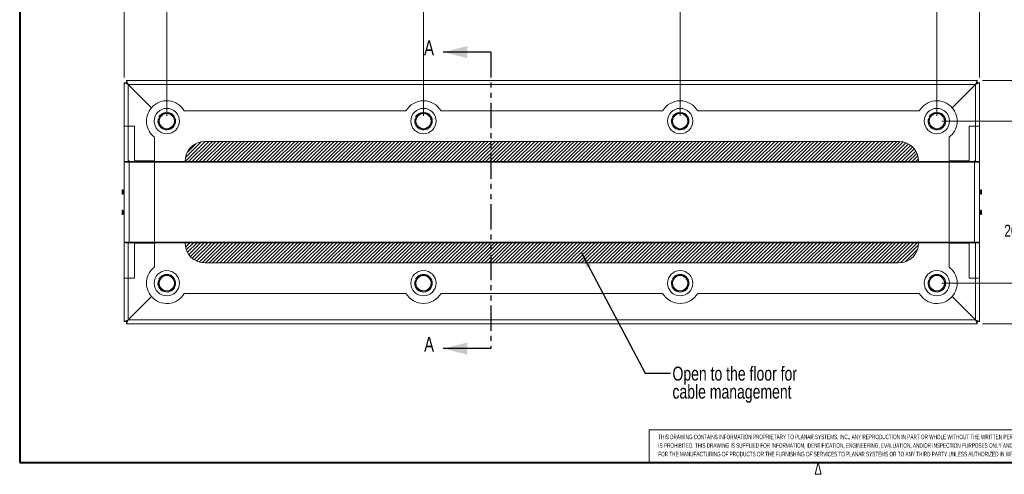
# Model space of a CAD drawing. Header units: millimetres. Extents: x 13 to 419, y 7 to 273.
# Tile 1 of 3: x 16 to 263, y 7 to 121. Entities that reach past the tile are written whole.
import ezdxf

# ---------------------------------------------------------------- set-up
doc = ezdxf.new("R2010")
doc.units = ezdxf.units.MM
doc.linetypes.add('PHANTOM', pattern=[12.7, 6.35, -1.27, 1.27, -1.27, 1.27, -1.27])
doc.styles.add('SLDTEXTSTYLE0', font='TXT', dxfattribs={"width": 0.605})
doc.styles.add('SLDTEXTSTYLE1', font='TXT', dxfattribs={"width": 0.75})
doc.dimstyles.new('SLDDIMSTYLE0', dxfattribs={"dimtxt": 3, "dimasz": 3.9624, "dimexe": 0, "dimexo": 0.0625, "dimgap": 0.75, "dimtad": 0, "dimtih": 1, "dimtoh": 1, "dimdec": 1, "dimlfac": 5, "dimrnd": 1e-09, "dimzin": 12, "dimdsep": 46, "dimtxsty": 'SLDTEXTSTYLE1', "dimsah": 1, "dimcen": 0.09, "dimadec": 0, "dimazin": 3, "dimtfac": 1, "dimtdec": 1, "dimtofl": 0, "dimtmove": 0, "dimatfit": 3, "dimfxl": 1, "dimfrac": 2, "dimtolj": 1, "dimtzin": 12, "dimarcsym": 0})
doc.dimstyles.new('SLDDIMSTYLE1', dxfattribs={"dimtxt": 0, "dimasz": 3.9624, "dimexe": 0, "dimexo": 0.0625, "dimgap": 0, "dimtad": 0, "dimtih": 1, "dimtoh": 1, "dimdec": 0, "dimrnd": 1e-09, "dimzin": 0, "dimdsep": 46, "dimtxsty": 'Standard', "dimsah": 1, "dimcen": 0.09, "dimadec": 0, "dimazin": 0, "dimtfac": 3.9624, "dimtdec": 0, "dimtofl": 0, "dimtmove": 0, "dimatfit": 3, "dimfxl": 1, "dimfrac": 2, "dimtolj": 1, "dimtzin": 0, "dimarcsym": 0})

# ---------------------------------------------------------------- blocks, each defined once
blk = doc.blocks.new('SW_NOTE_0')
at = {"color": 0, "linetype": 'Continuous', "lineweight": 0, "char_height": 2, "attachment_point": 1, "style": 'SLDTEXTSTYLE0'}
for s, insert in [('PLANAR SYSTEMS, INC.', (0, 2.58)), ('1195 NW COMPTON DRIVE', (0, -0.42)), ('BEAVERTON, OR 97006 USA', (0, -3.42))]:
    blk.add_mtext(s, dxfattribs=dict(at, insert=insert))
blk = doc.blocks.new('SW_NOTE_1')
at = {"color": 0, "linetype": 'Continuous', "lineweight": 0, "char_height": 1.15, "attachment_point": 1, "style": 'SLDTEXTSTYLE0'}
for s, insert in [('THIS DRAWING CONTAINS INFORMATION PROPRIETARY TO PLANAR SYSTEMS, INC., ANY REPRODUCTION IN PART OR WHOLE WITHOUT THE WRITTEN PERMISSION OF PLANAR SYSTEMS', (0, 1.48)), ('IS PROHIBITED. THIS DRAWING IS SUPPLIED FOR INFORMATION, IDENTIFICATION, ENGINEERING, EVALUATION, AND/OR INSPECTION PURPOSES ONLY AND MAY NOT BE USED AS BASIS', (0, -0.67)), ('FOR THE MANUFACTURING OF PRODUCTS OR THE FURNISHING OF SERVICES TO PLANAR SYSTEMS OR TO ANY THIRD PARTY UNLESS AUTHORIZED IN WRITING BY PLANAR SYSTEMS.', (0, -2.82))]:
    blk.add_mtext(s, dxfattribs=dict(at, insert=insert))
blk = doc.blocks.new('Block1')
at = {"color": 7, "linetype": 'Continuous', "lineweight": 40}
for p, q in [((139.38, 178.08), (139.38, 209.83)), ((139.38, 209.83), (234.63, 209.83))]:
    blk.add_line(p, q, dxfattribs=at)
at = {"color": 7, "linetype": 'Continuous', "lineweight": 0}
for p, q in [((139.38, 209.83), (139.38, 178.08)), ((139.38, 209.83), (234.63, 209.83)), ((139.38, 197), (234.63, 197))]:
    blk.add_line(p, q, dxfattribs=at)
at = {"color": 7, "linetype": 'Continuous', "lineweight": 15}
for p, q in [((139.38, 186.2), (-8.21, 186.2)), ((-8.21, 186.2), (-8.21, 178.03))]:
    blk.add_line(p, q, dxfattribs=at)
at = {"color": 7, "linetype": 'Continuous', "lineweight": 0}
for name, p in [('SW_NOTE_0', (193.5, 205.36)), ('SW_NOTE_1', (-5.89, 183.49))]:
    blk.add_blockref(name, p, dxfattribs=at)
at = {"color": 7, "linetype": 'Continuous', "lineweight": 0, "insert": (142.4, 193.55), "char_height": 1.25, "attachment_point": 1, "style": 'SLDTEXTSTYLE0'}
blk.add_mtext('TITLE', dxfattribs=at)
blk = doc.blocks.new('_D')
at = {"color": 7, "linetype": 'Continuous', "lineweight": 0}
for p, q in [((52.62, 96.45), (52.62, 131.03)), ((78.52, 132.17), (77.92, 132.17)), ((77.92, 132.17), (77.92, 127.41)), ((93.26, 132.17), (93.87, 132.17)), ((93.87, 132.17), (93.87, 127.41)), ((116.96, 96.45), (116.96, 131.03)), ((52.62, 127.85), (74.22, 127.85)), ((77.92, 127.41), (78.52, 127.41)), ((93.87, 127.41), (93.26, 127.41)), ((116.96, 127.85), (97.57, 127.85))]:
    blk.add_line(p, q, dxfattribs=at)
for points in [[(52.62, 127.85), (56.58, 127.19), (56.58, 128.51)], [(116.96, 127.85), (113, 128.51), (113, 127.19)]]:
    blk.add_solid(points, dxfattribs=at)
at = {"color": 7, "linetype": 'Continuous', "lineweight": 0, "char_height": 3, "attachment_point": 1, "style": 'SLDTEXTSTYLE1'}
for s, insert in [('12.67in', (79.29, 131.28, -109.75)), ('321.7mm', (75.94, 126.79, -109.75))]:
    blk.add_mtext(s, dxfattribs=dict(at, insert=insert))
blk = doc.blocks.new('_D_1')
at = {"color": 7, "linetype": 'Continuous', "lineweight": 0}
for p, q in [((116.96, 96.45), (116.96, 131.03)), ((140.85, 132.17), (140.24, 132.17)), ((140.24, 132.17), (140.24, 127.41)), ((155.58, 132.17), (156.19, 132.17)), ((156.19, 132.17), (156.19, 127.41)), ((181.31, 96.45), (181.31, 131.03)), ((116.96, 127.85), (136.54, 127.85)), ((140.24, 127.41), (140.85, 127.41)), ((156.19, 127.41), (155.58, 127.41)), ((181.31, 127.85), (159.89, 127.85))]:
    blk.add_line(p, q, dxfattribs=at)
for points in [[(116.96, 127.85), (120.93, 127.19), (120.93, 128.51)], [(181.31, 127.85), (177.35, 128.51), (177.35, 127.19)]]:
    blk.add_solid(points, dxfattribs=at)
at = {"color": 7, "linetype": 'Continuous', "lineweight": 0, "char_height": 3, "attachment_point": 1, "style": 'SLDTEXTSTYLE1'}
for s, insert in [('12.67in', (141.61, 131.28, -109.75)), ('321.7mm', (138.26, 126.79, -109.75))]:
    blk.add_mtext(s, dxfattribs=dict(at, insert=insert))
blk = doc.blocks.new('_D_2')
at = {"color": 7, "linetype": 'Continuous', "lineweight": 0}
for p, q in [((181.31, 96.45), (181.31, 131.03)), ((206.46, 132.17), (205.85, 132.17)), ((205.85, 132.17), (205.85, 127.41)), ((221.2, 132.17), (221.81, 132.17)), ((221.81, 132.17), (221.81, 127.41)), ((245.66, 96.45), (245.66, 131.03)), ((181.31, 127.85), (202.16, 127.85)), ((205.85, 127.41), (206.46, 127.41)), ((221.81, 127.41), (221.2, 127.41)), ((245.66, 127.85), (225.5, 127.85))]:
    blk.add_line(p, q, dxfattribs=at)
for points in [[(181.31, 127.85), (185.27, 127.19), (185.27, 128.51)], [(245.66, 127.85), (241.69, 128.51), (241.69, 127.19)]]:
    blk.add_solid(points, dxfattribs=at)
at = {"color": 7, "linetype": 'Continuous', "lineweight": 0, "char_height": 3, "attachment_point": 1, "style": 'SLDTEXTSTYLE1'}
for s, insert in [('12.67in', (207.22, 131.28, -109.75)), ('321.7mm', (203.87, 126.79, -109.75))]:
    blk.add_mtext(s, dxfattribs=dict(at, insert=insert))
blk = doc.blocks.new('_D_3')
at = {"color": 7, "linetype": 'Continuous', "lineweight": 0}
for p, q in [((109.05, 144.17), (108.44, 144.17)), ((108.44, 144.17), (108.44, 139.41)), ((123.79, 144.17), (124.4, 144.17)), ((124.4, 144.17), (124.4, 139.41)), ((52.62, 96.45), (52.62, 143.03)), ((245.66, 96.45), (245.66, 143.03)), ((52.62, 139.85), (104.75, 139.85)), ((108.44, 139.41), (109.05, 139.41)), ((124.4, 139.41), (123.79, 139.41)), ((245.66, 139.85), (128.1, 139.85))]:
    blk.add_line(p, q, dxfattribs=at)
for points in [[(52.62, 139.85), (56.58, 139.19), (56.58, 140.51)], [(245.66, 139.85), (241.69, 140.51), (241.69, 139.19)]]:
    blk.add_solid(points, dxfattribs=at)
at = {"color": 7, "linetype": 'Continuous', "lineweight": 0, "char_height": 3, "attachment_point": 1, "style": 'SLDTEXTSTYLE1'}
for s, insert in [('38.00in', (109.82, 143.28, -109.75)), ('965.2mm', (106.47, 138.79, -109.75))]:
    blk.add_mtext(s, dxfattribs=dict(at, insert=insert))
blk = doc.blocks.new('_D_4')
at = {"color": 7, "linetype": 'Continuous', "lineweight": 0}
for p, q in [((178.36, 156.17), (177.75, 156.17)), ((177.75, 156.17), (177.75, 151.41)), ((193.1, 156.17), (193.71, 156.17)), ((193.71, 156.17), (193.71, 151.41)), ((41.95, 106.06), (41.95, 155.03)), ((256.33, 106.06), (256.33, 155.03)), ((41.95, 151.85), (172.95, 151.85)), ((177.75, 151.41), (178.36, 151.41)), ((193.71, 151.41), (193.1, 151.41)), ((256.33, 151.85), (198.51, 151.85))]:
    blk.add_line(p, q, dxfattribs=at)
for points in [[(41.95, 151.85), (45.91, 151.19), (45.91, 152.51)], [(256.33, 151.85), (252.37, 152.51), (252.37, 151.19)]]:
    blk.add_solid(points, dxfattribs=at)
at = {"color": 7, "linetype": 'Continuous', "lineweight": 0, "char_height": 3, "attachment_point": 1, "style": 'SLDTEXTSTYLE1'}
for s, insert in [('42.20in', (179.13, 155.28, -109.75)), ('1071.9mm', (174.67, 150.79, -109.75))]:
    blk.add_mtext(s, dxfattribs=dict(at, insert=insert))
blk = doc.blocks.new('_D_5')
at = {"color": 7, "linetype": 'Continuous', "lineweight": 0}
for p, q in [((246.93, 95.18), (275.68, 95.18)), ((272.51, 95.18), (272.51, 75.18)), ((266.25, 74.57), (265.64, 74.57)), ((265.64, 74.57), (265.64, 69.81)), ((278.77, 74.57), (279.38, 74.57)), ((279.38, 74.57), (279.38, 69.81)), ((265.64, 69.81), (266.25, 69.81)), ((279.38, 69.81), (278.77, 69.81)), ((272.51, 54.54), (272.51, 65.32)), ((246.93, 54.54), (275.68, 54.54))]:
    blk.add_line(p, q, dxfattribs=at)
for points in [[(272.51, 95.18), (271.85, 91.22), (273.17, 91.22)], [(272.51, 54.54), (273.17, 58.5), (271.85, 58.5)]]:
    blk.add_solid(points, dxfattribs=at)
at = {"color": 7, "linetype": 'Continuous', "lineweight": 0, "char_height": 3, "attachment_point": 1, "style": 'SLDTEXTSTYLE1'}
for s, insert in [('8.00in', (267.01, 73.68, -109.75)), ('203.2mm', (262.55, 69.19, -109.75))]:
    blk.add_mtext(s, dxfattribs=dict(at, insert=insert))
blk = doc.blocks.new('_D_6')
at = {"color": 7, "linetype": 'Continuous', "lineweight": 0}
for p, q in [((257.05, 105.34), (295.74, 105.34)), ((292.56, 105.34), (292.56, 90.9)), ((285.19, 90.29), (284.58, 90.29)), ((284.58, 90.29), (284.58, 85.53)), ((299.93, 90.29), (300.54, 90.29)), ((300.54, 90.29), (300.54, 85.53)), ((284.58, 85.53), (285.19, 85.53)), ((300.54, 85.53), (299.93, 85.53)), ((292.56, 44.38), (292.56, 81.04)), ((257.05, 44.38), (295.74, 44.38))]:
    blk.add_line(p, q, dxfattribs=at)
for points in [[(292.56, 105.34), (291.9, 101.38), (293.22, 101.38)], [(292.56, 44.38), (293.22, 48.34), (291.9, 48.34)]]:
    blk.add_solid(points, dxfattribs=at)
at = {"color": 7, "linetype": 'Continuous', "lineweight": 0, "char_height": 3, "attachment_point": 1, "style": 'SLDTEXTSTYLE1'}
for s, insert in [('12.00in', (285.95, 89.4, -109.75)), ('304.8mm', (282.6, 84.91, -109.75))]:
    blk.add_mtext(s, dxfattribs=dict(at, insert=insert))
blk = doc.blocks.new('SW_NOTE_2')
at = {"color": 0, "linetype": 'Continuous', "lineweight": 0, "char_height": 3.5, "attachment_point": 1, "style": 'SLDTEXTSTYLE1'}
for s, insert in [('Open to the floor for', (0.52, 1.65)), ('cable management', (0.52, -2.87))]:
    blk.add_mtext(s, dxfattribs=dict(at, insert=insert))

msp = doc.modelspace()

# ---------------------------------------------------------------- hatches: boundary and pattern name
at = {"linetype": 'Continuous'}
h = msp.add_hatch(dxfattribs=at)
h.set_pattern_fill('ANSI31', scale=0.2, style=0)
edge = h.paths.add_edge_path(flags=0)
edge.add_arc((236.007, 85.019), 5.08, 0, 90)
edge.add_line((236.007, 90.099), (62.265, 90.099))
edge.add_arc((62.265, 85.019), 5.08, 90, 180)
edge.add_line((57.185, 85.019), (241.087, 85.019))
h = msp.add_hatch(dxfattribs=at)
h.set_pattern_fill('ANSI31', scale=0.2, style=0)
edge = h.paths.add_edge_path(flags=0)
edge.add_arc((62.265, 64.699), 5.08, 180, 270)
edge.add_line((62.265, 59.619), (236.007, 59.619))
edge.add_arc((236.007, 64.699), 5.08, 270, 360)
edge.add_line((241.087, 64.699), (57.185, 64.699))

# ---------------------------------------------------------------- linework, layer by layer
at = {"color": 7, "linetype": 'Continuous', "lineweight": 40}
for p, q in [((15.748, 269.748), (15.748, 9.652)), ((15.748, 9.652), (416.052, 9.652))]:
    msp.add_line(p, q, dxfattribs=at)
at = {"color": 7, "linetype": 'Continuous', "lineweight": 30}
for p, q in [((133.832, 112.451), (121.894, 112.451)), ((133.832, 38.146), (121.894, 38.146))]:
    msp.add_line(p, q, dxfattribs=at)
at = {"color": 7, "linetype": 'PHANTOM', "lineweight": 30}
msp.add_line((133.832, 112.451), (133.832, 38.146), dxfattribs=at)
at = {"color": 7, "linetype": 'Continuous', "lineweight": 0}
for p, q in [((42.9, 104.348), (41.945, 104.79)), ((41.945, 104.79), (42.459, 104.79)), ((41.945, 85.177), (41.945, 104.79)), ((42.9, 104.348), (42.459, 104.79)), ((42.9, 104.384), (42.459, 104.79)), ((42.494, 105.339), (42.936, 104.384)), ((42.494, 105.339), (255.778, 105.339)), ((42.494, 105.339), (42.494, 104.826)), ((42.494, 104.826), (42.936, 104.384)), ((42.494, 104.826), (42.9, 104.384)), ((255.373, 104.384), (42.9, 104.384)), ((42.9, 104.384), (42.9, 85.177)), ((48.761, 98.487), (42.9, 104.348)), ((42.936, 104.384), (255.337, 104.384)), ((42.936, 104.384), (48.795, 98.525)), ((249.478, 98.525), (255.337, 104.384)), ((255.373, 104.348), (249.512, 98.487)), ((255.337, 104.384), (255.778, 105.339)), ((255.337, 104.384), (255.778, 104.826)), ((255.373, 104.384), (255.778, 104.826)), ((255.814, 104.79), (255.373, 104.348)), ((256.327, 104.79), (255.373, 104.348)), ((255.814, 104.79), (255.373, 104.384)), ((255.373, 85.177), (255.373, 104.384)), ((255.778, 105.339), (255.778, 104.826)), ((256.327, 104.79), (255.814, 104.79)), ((256.327, 104.79), (256.327, 85.177)), ((57.016, 97.719), (112.564, 97.719)), ((121.363, 97.719), (176.91, 97.719)), ((185.709, 97.719), (241.257, 97.719)), ((41.946, 93.909), (44.486, 93.909)), ((41.946, 93.909), (41.946, 85.019)), ((44.486, 93.909), (44.486, 85.019)), ((50.763, 95.779), (50.517, 95.859)), ((50.916, 96.043), (50.649, 96.179)), ((115.11, 95.779), (114.863, 95.859)), ((115.263, 96.043), (114.996, 96.179)), ((179.457, 95.779), (179.21, 95.859)), ((179.609, 96.043), (179.342, 96.179)), ((243.803, 95.779), (243.557, 95.859)), ((243.956, 96.043), (243.689, 96.179)), ((253.787, 93.909), (256.327, 93.909)), ((253.787, 93.909), (253.787, 85.019)), ((256.327, 93.909), (256.327, 85.019)), ((49.565, 85.177), (49.565, 91.117)), ((236.007, 90.099), (62.265, 90.099)), ((236.007, 90.099), (62.265, 90.099)), ((248.707, 91.117), (248.707, 85.177)), ((41.945, 85.177), (41.946, 85.177)), ((41.946, 85.019), (42.105, 85.019)), ((49.566, 84.86), (41.946, 84.86)), ((41.946, 64.857), (41.946, 84.86)), ((42.105, 85.019), (49.566, 85.019)), ((42.9, 85.177), (43.215, 85.177)), ((43.215, 85.177), (43.215, 64.54)), ((44.486, 85.177), (49.565, 85.177)), ((49.566, 85.019), (248.707, 85.019)), ((49.566, 85.019), (49.566, 84.86)), ((248.707, 84.86), (49.566, 84.86)), ((49.566, 84.86), (49.566, 64.857)), ((57.185, 85.019), (241.087, 85.019)), ((248.707, 85.177), (253.787, 85.177)), ((248.707, 85.019), (248.707, 84.86)), ((248.707, 85.019), (256.168, 85.019)), ((248.707, 64.857), (248.707, 84.86)), ((256.327, 84.86), (248.707, 84.86)), ((255.057, 85.177), (255.373, 85.177)), ((255.057, 64.54), (255.057, 85.177)), ((256.168, 85.019), (256.327, 85.019)), ((256.327, 85.177), (256.327, 85.177)), ((256.327, 84.86), (256.327, 64.857)), ((41.522, 77.955), (41.432, 77.955)), ((41.432, 76.855), (41.432, 77.955)), ((41.432, 76.855), (41.522, 76.855)), ((41.772, 77.705), (41.522, 77.955)), ((41.522, 76.855), (41.522, 77.955)), ((41.522, 76.855), (41.772, 77.105)), ((41.946, 77.705), (41.772, 77.705)), ((41.772, 77.105), (41.772, 77.705)), ((41.772, 77.105), (41.946, 77.105)), ((256.501, 77.705), (256.327, 77.705)), ((256.327, 77.105), (256.501, 77.105)), ((256.751, 77.955), (256.501, 77.705)), ((256.501, 77.705), (256.501, 77.105)), ((256.501, 77.105), (256.751, 76.855)), ((256.841, 77.955), (256.751, 77.955)), ((256.751, 77.955), (256.751, 76.855)), ((256.751, 76.855), (256.841, 76.855)), ((256.841, 77.955), (256.841, 76.855)), ((41.522, 72.862), (41.432, 72.862)), ((41.432, 71.762), (41.432, 72.862)), ((41.432, 71.762), (41.522, 71.762)), ((41.772, 72.612), (41.522, 72.862)), ((41.522, 71.762), (41.522, 72.862)), ((41.522, 71.762), (41.772, 72.012)), ((41.946, 72.612), (41.772, 72.612)), ((41.772, 72.012), (41.772, 72.612)), ((41.772, 72.012), (41.946, 72.012)), ((256.501, 72.612), (256.327, 72.612)), ((256.327, 72.012), (256.501, 72.012)), ((256.751, 72.862), (256.501, 72.612)), ((256.501, 72.612), (256.501, 72.012)), ((256.501, 72.012), (256.751, 71.762)), ((256.841, 72.862), (256.751, 72.862)), ((256.751, 72.862), (256.751, 71.762)), ((256.751, 71.762), (256.841, 71.762)), ((256.841, 72.862), (256.841, 71.762)), ((41.945, 64.54), (41.945, 44.928)), ((41.945, 64.54), (41.946, 64.54)), ((41.946, 64.857), (49.566, 64.857)), ((42.105, 64.699), (41.946, 64.699)), ((41.946, 55.809), (41.946, 64.699)), ((49.566, 64.699), (42.105, 64.699)), ((43.215, 64.54), (42.9, 64.54)), ((42.9, 64.54), (42.9, 45.333)), ((44.486, 55.809), (44.486, 64.699)), ((44.486, 64.54), (49.565, 64.54)), ((49.565, 64.54), (49.565, 58.6)), ((49.566, 64.857), (248.707, 64.857)), ((49.566, 64.857), (49.566, 64.699)), ((248.707, 64.699), (49.566, 64.699)), ((241.087, 64.699), (57.185, 64.699)), ((248.707, 64.857), (256.327, 64.857)), ((248.707, 64.857), (248.707, 64.699)), ((256.168, 64.699), (248.707, 64.699)), ((248.707, 64.54), (253.787, 64.54)), ((248.707, 58.6), (248.707, 64.54)), ((253.787, 55.809), (253.787, 64.699)), ((255.373, 64.54), (255.057, 64.54)), ((255.373, 45.333), (255.373, 64.54)), ((256.327, 64.699), (256.168, 64.699)), ((256.327, 55.809), (256.327, 64.699)), ((256.327, 44.928), (256.327, 64.54)), ((256.327, 64.54), (256.327, 64.54)), ((62.265, 59.619), (236.007, 59.619)), ((62.265, 59.619), (236.007, 59.619)), ((44.486, 55.809), (41.946, 55.809)), ((50.763, 55.139), (50.517, 55.219)), ((50.916, 55.403), (50.649, 55.539)), ((115.11, 55.139), (114.863, 55.219)), ((115.263, 55.403), (114.996, 55.539)), ((179.457, 55.139), (179.21, 55.219)), ((179.609, 55.403), (179.342, 55.539)), ((243.803, 55.139), (243.557, 55.219)), ((243.956, 55.403), (243.689, 55.539)), ((256.327, 55.809), (253.787, 55.809)), ((57.016, 51.999), (112.564, 51.999)), ((121.363, 51.999), (176.91, 51.999)), ((185.709, 51.999), (241.257, 51.999)), ((48.761, 51.231), (42.9, 45.369)), ((42.936, 45.333), (48.795, 51.192)), ((249.478, 51.192), (255.337, 45.333)), ((255.373, 45.369), (249.512, 51.231)), ((42.9, 45.369), (41.945, 44.928)), ((41.945, 44.928), (42.459, 44.928)), ((42.9, 45.369), (42.459, 44.928)), ((42.9, 45.333), (42.459, 44.928)), ((42.494, 44.379), (42.936, 45.333)), ((42.494, 44.892), (42.936, 45.333)), ((42.494, 44.892), (42.9, 45.333)), ((42.494, 44.379), (42.494, 44.892)), ((42.9, 45.333), (255.373, 45.333)), ((42.936, 45.333), (255.337, 45.333)), ((255.337, 45.333), (255.778, 44.892)), ((255.337, 45.333), (255.778, 44.379)), ((255.814, 44.928), (255.373, 45.369)), ((256.327, 44.928), (255.373, 45.369)), ((255.814, 44.928), (255.373, 45.333)), ((255.373, 45.333), (255.778, 44.892)), ((255.778, 44.379), (255.778, 44.892)), ((256.327, 44.928), (255.814, 44.928)), ((42.494, 44.379), (255.778, 44.379)), ((215.9, 9.652), (215.15, 6.652)), ((215.9, 9.652), (216.65, 6.652)), ((215.15, 6.652), (216.65, 6.652))]:
    msp.add_line(p, q, dxfattribs=at)
at = {"color": 8, "linetype": 'Continuous', "lineweight": 0}
for p, q in [((42.9, 104.348), (42.9, 104.384)), ((42.9, 104.384), (42.936, 104.384)), ((42.9, 93.909), (42.9, 104.348)), ((255.337, 104.384), (255.373, 104.384)), ((255.373, 104.384), (255.373, 104.348)), ((255.373, 104.348), (255.373, 93.909)), ((42.9, 55.809), (42.9, 45.369)), ((255.373, 45.369), (255.373, 55.809)), ((42.9, 45.369), (42.9, 45.333)), ((42.9, 45.333), (42.936, 45.333)), ((255.337, 45.333), (255.373, 45.333)), ((255.373, 45.333), (255.373, 45.369))]:
    msp.add_line(p, q, dxfattribs=at)
at = {"color": 7, "linetype": 'Continuous', "lineweight": 0}
for centre in [(52.616, 95.179), (116.963, 95.179), (181.31, 95.179), (245.656, 95.179), (52.616, 54.539), (116.963, 54.539), (181.31, 54.539), (245.656, 54.539)]:
    msp.add_circle(centre, 3.175, dxfattribs=at)
for centre, radius, start, end in [((52.616, 95.179), 5.08, 30, 138.79164), ((116.963, 95.179), 5.08, 30, 150), ((181.31, 95.179), 5.08, 30, 150), ((245.656, 95.179), 5.08, 41.20836, 150), ((52.616, 95.179), 5.08, 139.36605, 233.0878), ((52.616, 95.179), 2.207, 162.05172, 153.05172), ((52.616, 95.179), 1.905, 90, 150), ((52.616, 95.179), 1.905, 30, 90), ((116.963, 95.179), 2.207, 162.05172, 153.05172), ((116.963, 95.179), 1.905, 90, 150), ((116.963, 95.179), 1.905, 30, 90), ((181.31, 95.179), 2.207, 162.05172, 153.05172), ((181.31, 95.179), 1.905, 90, 150), ((181.31, 95.179), 1.905, 30, 90), ((245.656, 95.179), 2.207, 162.05172, 153.05172), ((245.656, 95.179), 1.905, 90, 150), ((245.656, 95.179), 1.905, 30, 90), ((245.656, 95.179), 5.08, 306.9122, 40.63395), ((52.616, 95.179), 1.905, 150, 210), ((52.616, 95.179), 1.905, 210, 270), ((52.616, 95.179), 1.905, 270, 330), ((52.616, 95.179), 1.905, 330, 30), ((116.963, 95.179), 1.905, 150, 210), ((116.963, 95.179), 1.905, 210, 270), ((116.963, 95.179), 1.905, 270, 330), ((116.963, 95.179), 1.905, 330, 30), ((181.31, 95.179), 1.905, 150, 210), ((181.31, 95.179), 1.905, 210, 270), ((181.31, 95.179), 1.905, 270, 330), ((181.31, 95.179), 1.905, 330, 30), ((245.656, 95.179), 1.905, 150, 210), ((245.656, 95.179), 1.905, 210, 270), ((245.656, 95.179), 1.905, 270, 330), ((245.656, 95.179), 1.905, 330, 30), ((62.265, 85.019), 5.08, 90, 180), ((62.265, 85.019), 5.08, 90, 180), ((236.007, 85.019), 5.08, 0, 90), ((236.007, 85.019), 5.08, 0, 90), ((42.105, 84.86), 0.159, 90, 180), ((256.168, 84.86), 0.159, 0, 90), ((42.105, 64.857), 0.159, 180, 270), ((62.265, 64.699), 5.08, 180, 270), ((62.265, 64.699), 5.08, 180, 270), ((236.007, 64.699), 5.08, 270, 0), ((236.007, 64.699), 5.08, 270, 0), ((256.168, 64.857), 0.159, 270, 0), ((52.616, 54.539), 5.08, 126.9122, 220.63395), ((245.656, 54.539), 5.08, 319.36605, 53.0878), ((52.616, 54.539), 2.207, 162.05172, 153.05172), ((52.616, 54.539), 1.905, 150, 210), ((52.616, 54.539), 1.905, 90, 150), ((52.616, 54.539), 1.905, 30, 90), ((52.616, 54.539), 1.905, 330, 30), ((116.963, 54.539), 2.207, 162.05172, 153.05172), ((116.963, 54.539), 1.905, 150, 210), ((116.963, 54.539), 1.905, 90, 150), ((116.963, 54.539), 1.905, 30, 90), ((116.963, 54.539), 1.905, 330, 30), ((181.31, 54.539), 2.207, 162.05172, 153.05172), ((181.31, 54.539), 1.905, 150, 210), ((181.31, 54.539), 1.905, 90, 150), ((181.31, 54.539), 1.905, 30, 90), ((181.31, 54.539), 1.905, 330, 30), ((245.656, 54.539), 2.207, 162.05172, 153.05172), ((245.656, 54.539), 1.905, 150, 210), ((245.656, 54.539), 1.905, 90, 150), ((245.656, 54.539), 1.905, 30, 90), ((245.656, 54.539), 1.905, 330, 30), ((52.616, 54.539), 5.08, 221.20836, 330), ((52.616, 54.539), 1.905, 210, 270), ((52.616, 54.539), 1.905, 270, 330), ((116.963, 54.539), 5.08, 210, 330), ((116.963, 54.539), 1.905, 210, 270), ((116.963, 54.539), 1.905, 270, 330), ((181.31, 54.539), 5.08, 210, 330), ((181.31, 54.539), 1.905, 210, 270), ((181.31, 54.539), 1.905, 270, 330), ((245.656, 54.539), 5.08, 210, 318.79164), ((245.656, 54.539), 1.905, 210, 270), ((245.656, 54.539), 1.905, 270, 330)]:
    msp.add_arc(centre, radius, start, end, dxfattribs=at)
for points, knots in [([(51.517, 97.084), (51.427, 96.929), (51.247, 96.617), (51.061, 96.294), (50.967, 96.131)], [0, 0, 0, 0, 0.495458, 1, 1, 1, 1]), ([(52.616, 97.084), (52.329, 97.084), (51.957, 97.084), (51.599, 97.084), (51.517, 97.084)], [0, 0, 0, 0, 0.7706379, 1, 1, 1, 1]), ([(53.716, 97.084), (53.443, 97.084), (53.08, 97.084), (52.708, 97.084), (52.616, 97.084)], [0, 0, 0, 0, 0.7536937, 1, 1, 1, 1]), ([(54.266, 96.131), (54.253, 96.154), (54.155, 96.325), (53.968, 96.647), (53.801, 96.937), (53.716, 97.084)], [0, 0, 0, 0, 0.0700919, 0.5307854, 1, 1, 1, 1]), ([(115.863, 97.084), (115.774, 96.929), (115.594, 96.617), (115.407, 96.294), (115.313, 96.131)], [0, 0, 0, 0, 0.495458, 1, 1, 1, 1]), ([(116.963, 97.084), (116.676, 97.084), (116.304, 97.084), (115.945, 97.084), (115.863, 97.084)], [0, 0, 0, 0, 0.7706379, 1, 1, 1, 1]), ([(118.063, 97.084), (117.79, 97.084), (117.427, 97.084), (117.055, 97.084), (116.963, 97.084)], [0, 0, 0, 0, 0.7536937, 1, 1, 1, 1]), ([(118.613, 96.131), (118.6, 96.154), (118.501, 96.325), (118.315, 96.647), (118.148, 96.937), (118.063, 97.084)], [0, 0, 0, 0, 0.0700919, 0.5307854, 1, 1, 1, 1]), ([(180.21, 97.084), (180.121, 96.929), (179.94, 96.617), (179.754, 96.294), (179.66, 96.131)], [0, 0, 0, 0, 0.495458, 1, 1, 1, 1]), ([(181.31, 97.084), (181.023, 97.084), (180.65, 97.084), (180.292, 97.084), (180.21, 97.084)], [0, 0, 0, 0, 0.7706379, 1, 1, 1, 1]), ([(182.41, 97.084), (182.136, 97.084), (181.774, 97.084), (181.402, 97.084), (181.31, 97.084)], [0, 0, 0, 0, 0.7536937, 1, 1, 1, 1]), ([(182.96, 96.131), (182.947, 96.154), (182.848, 96.325), (182.662, 96.647), (182.494, 96.937), (182.41, 97.084)], [0, 0, 0, 0, 0.0700919, 0.5307854, 1, 1, 1, 1]), ([(244.557, 97.084), (244.467, 96.929), (244.287, 96.617), (244.101, 96.294), (244.007, 96.131)], [0, 0, 0, 0, 0.495458, 1, 1, 1, 1]), ([(245.656, 97.084), (245.369, 97.084), (244.997, 97.084), (244.639, 97.084), (244.557, 97.084)], [0, 0, 0, 0, 0.7706379, 1, 1, 1, 1]), ([(246.756, 97.084), (246.483, 97.084), (246.12, 97.084), (245.748, 97.084), (245.656, 97.084)], [0, 0, 0, 0, 0.7536937, 1, 1, 1, 1]), ([(247.306, 96.131), (247.293, 96.154), (247.195, 96.325), (247.008, 96.647), (246.841, 96.937), (246.756, 97.084)], [0, 0, 0, 0, 0.0700919, 0.5307854, 1, 1, 1, 1]), ([(50.967, 96.131), (50.954, 96.109), (50.855, 95.938), (50.669, 95.615), (50.501, 95.325), (50.417, 95.179)], [0, 0, 0, 0, 0.0700919, 0.5307854, 1, 1, 1, 1]), ([(50.417, 95.179), (50.506, 95.024), (50.686, 94.712), (50.873, 94.389), (50.967, 94.226)], [0, 0, 0, 0, 0.495458, 1, 1, 1, 1]), ([(50.967, 94.226), (50.98, 94.204), (51.078, 94.033), (51.265, 93.71), (51.432, 93.42), (51.517, 93.274)], [0, 0, 0, 0, 0.0700919, 0.5307854, 1, 1, 1, 1]), ([(53.716, 93.274), (53.806, 93.428), (53.986, 93.741), (54.172, 94.063), (54.266, 94.226)], [0, 0, 0, 0, 0.495458, 1, 1, 1, 1]), ([(54.816, 95.179), (54.727, 95.333), (54.547, 95.646), (54.36, 95.968), (54.266, 96.131)], [0, 0, 0, 0, 0.495458, 1, 1, 1, 1]), ([(54.266, 94.226), (54.279, 94.249), (54.378, 94.42), (54.564, 94.742), (54.732, 95.032), (54.816, 95.179)], [0, 0, 0, 0, 0.0700919, 0.5307854, 1, 1, 1, 1]), ([(115.313, 96.131), (115.3, 96.109), (115.202, 95.938), (115.016, 95.615), (114.848, 95.325), (114.763, 95.179)], [0, 0, 0, 0, 0.0700919, 0.5307854, 1, 1, 1, 1]), ([(114.763, 95.179), (114.853, 95.024), (115.033, 94.712), (115.219, 94.389), (115.313, 94.226)], [0, 0, 0, 0, 0.495458, 1, 1, 1, 1]), ([(115.313, 94.226), (115.326, 94.204), (115.425, 94.033), (115.611, 93.71), (115.779, 93.42), (115.863, 93.274)], [0, 0, 0, 0, 0.0700919, 0.5307854, 1, 1, 1, 1]), ([(118.063, 93.274), (118.152, 93.428), (118.333, 93.741), (118.519, 94.063), (118.613, 94.226)], [0, 0, 0, 0, 0.495458, 1, 1, 1, 1]), ([(119.163, 95.179), (119.074, 95.333), (118.893, 95.646), (118.707, 95.968), (118.613, 96.131)], [0, 0, 0, 0, 0.495458, 1, 1, 1, 1]), ([(118.613, 94.226), (118.626, 94.249), (118.725, 94.42), (118.911, 94.742), (119.078, 95.032), (119.163, 95.179)], [0, 0, 0, 0, 0.0700919, 0.5307854, 1, 1, 1, 1]), ([(179.66, 96.131), (179.647, 96.109), (179.548, 95.938), (179.362, 95.615), (179.195, 95.325), (179.11, 95.179)], [0, 0, 0, 0, 0.0700919, 0.5307854, 1, 1, 1, 1]), ([(179.11, 95.179), (179.199, 95.024), (179.38, 94.712), (179.566, 94.389), (179.66, 94.226)], [0, 0, 0, 0, 0.495458, 1, 1, 1, 1]), ([(179.66, 94.226), (179.673, 94.204), (179.772, 94.033), (179.958, 93.71), (180.125, 93.42), (180.21, 93.274)], [0, 0, 0, 0, 0.0700919, 0.5307854, 1, 1, 1, 1]), ([(182.41, 93.274), (182.499, 93.428), (182.679, 93.741), (182.866, 94.063), (182.96, 94.226)], [0, 0, 0, 0, 0.495458, 1, 1, 1, 1]), ([(183.51, 95.179), (183.42, 95.333), (183.24, 95.646), (183.054, 95.968), (182.96, 96.131)], [0, 0, 0, 0, 0.495458, 1, 1, 1, 1]), ([(182.96, 94.226), (182.973, 94.249), (183.071, 94.42), (183.257, 94.742), (183.425, 95.032), (183.51, 95.179)], [0, 0, 0, 0, 0.0700919, 0.5307854, 1, 1, 1, 1]), ([(244.007, 96.131), (243.994, 96.109), (243.895, 95.938), (243.709, 95.615), (243.541, 95.325), (243.457, 95.179)], [0, 0, 0, 0, 0.0700919, 0.5307854, 1, 1, 1, 1]), ([(243.457, 95.179), (243.546, 95.024), (243.726, 94.712), (243.913, 94.389), (244.007, 94.226)], [0, 0, 0, 0, 0.495458, 1, 1, 1, 1]), ([(244.007, 94.226), (244.02, 94.204), (244.118, 94.033), (244.305, 93.71), (244.472, 93.42), (244.557, 93.274)], [0, 0, 0, 0, 0.0700919, 0.5307854, 1, 1, 1, 1]), ([(246.756, 93.274), (246.846, 93.428), (247.026, 93.741), (247.212, 94.063), (247.306, 94.226)], [0, 0, 0, 0, 0.495458, 1, 1, 1, 1]), ([(247.856, 95.179), (247.767, 95.333), (247.587, 95.646), (247.4, 95.968), (247.306, 96.131)], [0, 0, 0, 0, 0.495458, 1, 1, 1, 1]), ([(247.306, 94.226), (247.319, 94.249), (247.418, 94.42), (247.604, 94.742), (247.772, 95.032), (247.856, 95.179)], [0, 0, 0, 0, 0.0700919, 0.5307854, 1, 1, 1, 1]), ([(51.517, 93.274), (51.599, 93.274), (51.957, 93.274), (52.329, 93.274), (52.616, 93.274)], [0, 0, 0, 0, 0.2293621, 1, 1, 1, 1]), ([(52.616, 93.274), (52.708, 93.274), (53.08, 93.274), (53.443, 93.274), (53.716, 93.274)], [0, 0, 0, 0, 0.2463063, 1, 1, 1, 1]), ([(115.863, 93.274), (115.945, 93.274), (116.304, 93.274), (116.676, 93.274), (116.963, 93.274)], [0, 0, 0, 0, 0.2293621, 1, 1, 1, 1]), ([(116.963, 93.274), (117.055, 93.274), (117.427, 93.274), (117.79, 93.274), (118.063, 93.274)], [0, 0, 0, 0, 0.2463063, 1, 1, 1, 1]), ([(180.21, 93.274), (180.292, 93.274), (180.65, 93.274), (181.023, 93.274), (181.31, 93.274)], [0, 0, 0, 0, 0.2293621, 1, 1, 1, 1]), ([(181.31, 93.274), (181.402, 93.274), (181.774, 93.274), (182.136, 93.274), (182.41, 93.274)], [0, 0, 0, 0, 0.2463063, 1, 1, 1, 1]), ([(244.557, 93.274), (244.639, 93.274), (244.997, 93.274), (245.369, 93.274), (245.656, 93.274)], [0, 0, 0, 0, 0.2293621, 1, 1, 1, 1]), ([(245.656, 93.274), (245.748, 93.274), (246.12, 93.274), (246.483, 93.274), (246.756, 93.274)], [0, 0, 0, 0, 0.2463063, 1, 1, 1, 1]), ([(50.967, 55.491), (50.954, 55.469), (50.855, 55.298), (50.669, 54.975), (50.501, 54.685), (50.417, 54.539)], [0, 0, 0, 0, 0.0700919, 0.5307854, 1, 1, 1, 1]), ([(50.417, 54.539), (50.506, 54.384), (50.686, 54.072), (50.873, 53.749), (50.967, 53.586)], [0, 0, 0, 0, 0.495458, 1, 1, 1, 1]), ([(51.517, 56.444), (51.427, 56.289), (51.247, 55.977), (51.061, 55.654), (50.967, 55.491)], [0, 0, 0, 0, 0.495458, 1, 1, 1, 1]), ([(52.616, 56.444), (52.329, 56.444), (51.957, 56.444), (51.599, 56.444), (51.517, 56.444)], [0, 0, 0, 0, 0.7706379, 1, 1, 1, 1]), ([(53.716, 56.444), (53.443, 56.444), (53.08, 56.444), (52.708, 56.444), (52.616, 56.444)], [0, 0, 0, 0, 0.7536937, 1, 1, 1, 1]), ([(54.266, 55.491), (54.253, 55.514), (54.155, 55.685), (53.968, 56.007), (53.801, 56.297), (53.716, 56.444)], [0, 0, 0, 0, 0.0700919, 0.5307854, 1, 1, 1, 1]), ([(54.816, 54.539), (54.727, 54.693), (54.547, 55.006), (54.36, 55.328), (54.266, 55.491)], [0, 0, 0, 0, 0.495458, 1, 1, 1, 1]), ([(54.266, 53.586), (54.279, 53.609), (54.378, 53.78), (54.564, 54.102), (54.732, 54.392), (54.816, 54.539)], [0, 0, 0, 0, 0.0700919, 0.5307854, 1, 1, 1, 1]), ([(115.313, 55.491), (115.3, 55.469), (115.202, 55.298), (115.016, 54.975), (114.848, 54.685), (114.763, 54.539)], [0, 0, 0, 0, 0.0700919, 0.5307854, 1, 1, 1, 1]), ([(114.763, 54.539), (114.853, 54.384), (115.033, 54.072), (115.219, 53.749), (115.313, 53.586)], [0, 0, 0, 0, 0.495458, 1, 1, 1, 1]), ([(115.863, 56.444), (115.774, 56.289), (115.594, 55.977), (115.407, 55.654), (115.313, 55.491)], [0, 0, 0, 0, 0.495458, 1, 1, 1, 1]), ([(116.963, 56.444), (116.676, 56.444), (116.304, 56.444), (115.945, 56.444), (115.863, 56.444)], [0, 0, 0, 0, 0.7706379, 1, 1, 1, 1]), ([(118.063, 56.444), (117.79, 56.444), (117.427, 56.444), (117.055, 56.444), (116.963, 56.444)], [0, 0, 0, 0, 0.7536937, 1, 1, 1, 1]), ([(118.613, 55.491), (118.6, 55.514), (118.501, 55.685), (118.315, 56.007), (118.148, 56.297), (118.063, 56.444)], [0, 0, 0, 0, 0.0700919, 0.5307854, 1, 1, 1, 1]), ([(119.163, 54.539), (119.074, 54.693), (118.893, 55.006), (118.707, 55.328), (118.613, 55.491)], [0, 0, 0, 0, 0.495458, 1, 1, 1, 1]), ([(118.613, 53.586), (118.626, 53.609), (118.725, 53.78), (118.911, 54.102), (119.078, 54.392), (119.163, 54.539)], [0, 0, 0, 0, 0.0700919, 0.5307854, 1, 1, 1, 1]), ([(179.66, 55.491), (179.647, 55.469), (179.548, 55.298), (179.362, 54.975), (179.195, 54.685), (179.11, 54.539)], [0, 0, 0, 0, 0.0700919, 0.5307854, 1, 1, 1, 1]), ([(179.11, 54.539), (179.199, 54.384), (179.38, 54.072), (179.566, 53.749), (179.66, 53.586)], [0, 0, 0, 0, 0.495458, 1, 1, 1, 1]), ([(180.21, 56.444), (180.121, 56.289), (179.94, 55.977), (179.754, 55.654), (179.66, 55.491)], [0, 0, 0, 0, 0.495458, 1, 1, 1, 1]), ([(181.31, 56.444), (181.023, 56.444), (180.65, 56.444), (180.292, 56.444), (180.21, 56.444)], [0, 0, 0, 0, 0.7706379, 1, 1, 1, 1]), ([(182.41, 56.444), (182.136, 56.444), (181.774, 56.444), (181.402, 56.444), (181.31, 56.444)], [0, 0, 0, 0, 0.7536937, 1, 1, 1, 1]), ([(182.96, 55.491), (182.947, 55.514), (182.848, 55.685), (182.662, 56.007), (182.494, 56.297), (182.41, 56.444)], [0, 0, 0, 0, 0.0700919, 0.5307854, 1, 1, 1, 1]), ([(183.51, 54.539), (183.42, 54.693), (183.24, 55.006), (183.054, 55.328), (182.96, 55.491)], [0, 0, 0, 0, 0.495458, 1, 1, 1, 1]), ([(182.96, 53.586), (182.973, 53.609), (183.071, 53.78), (183.257, 54.102), (183.425, 54.392), (183.51, 54.539)], [0, 0, 0, 0, 0.0700919, 0.5307854, 1, 1, 1, 1]), ([(244.007, 55.491), (243.994, 55.469), (243.895, 55.298), (243.709, 54.975), (243.541, 54.685), (243.457, 54.539)], [0, 0, 0, 0, 0.0700919, 0.5307854, 1, 1, 1, 1]), ([(243.457, 54.539), (243.546, 54.384), (243.726, 54.072), (243.913, 53.749), (244.007, 53.586)], [0, 0, 0, 0, 0.495458, 1, 1, 1, 1]), ([(244.557, 56.444), (244.467, 56.289), (244.287, 55.977), (244.101, 55.654), (244.007, 55.491)], [0, 0, 0, 0, 0.495458, 1, 1, 1, 1]), ([(245.656, 56.444), (245.369, 56.444), (244.997, 56.444), (244.639, 56.444), (244.557, 56.444)], [0, 0, 0, 0, 0.7706379, 1, 1, 1, 1]), ([(246.756, 56.444), (246.483, 56.444), (246.12, 56.444), (245.748, 56.444), (245.656, 56.444)], [0, 0, 0, 0, 0.7536937, 1, 1, 1, 1]), ([(247.306, 55.491), (247.293, 55.514), (247.195, 55.685), (247.008, 56.007), (246.841, 56.297), (246.756, 56.444)], [0, 0, 0, 0, 0.0700919, 0.5307854, 1, 1, 1, 1]), ([(247.856, 54.539), (247.767, 54.693), (247.587, 55.006), (247.4, 55.328), (247.306, 55.491)], [0, 0, 0, 0, 0.495458, 1, 1, 1, 1]), ([(247.306, 53.586), (247.319, 53.609), (247.418, 53.78), (247.604, 54.102), (247.772, 54.392), (247.856, 54.539)], [0, 0, 0, 0, 0.0700919, 0.5307854, 1, 1, 1, 1]), ([(50.967, 53.586), (50.98, 53.564), (51.078, 53.393), (51.265, 53.07), (51.432, 52.78), (51.517, 52.634)], [0, 0, 0, 0, 0.0700919, 0.5307854, 1, 1, 1, 1]), ([(51.517, 52.634), (51.599, 52.634), (51.957, 52.634), (52.329, 52.634), (52.616, 52.634)], [0, 0, 0, 0, 0.2293621, 1, 1, 1, 1]), ([(52.616, 52.634), (52.708, 52.634), (53.08, 52.634), (53.443, 52.634), (53.716, 52.634)], [0, 0, 0, 0, 0.2463063, 1, 1, 1, 1]), ([(53.716, 52.634), (53.806, 52.788), (53.986, 53.101), (54.172, 53.423), (54.266, 53.586)], [0, 0, 0, 0, 0.495458, 1, 1, 1, 1]), ([(115.313, 53.586), (115.326, 53.564), (115.425, 53.393), (115.611, 53.07), (115.779, 52.78), (115.863, 52.634)], [0, 0, 0, 0, 0.0700919, 0.5307854, 1, 1, 1, 1]), ([(115.863, 52.634), (115.945, 52.634), (116.304, 52.634), (116.676, 52.634), (116.963, 52.634)], [0, 0, 0, 0, 0.2293621, 1, 1, 1, 1]), ([(116.963, 52.634), (117.055, 52.634), (117.427, 52.634), (117.79, 52.634), (118.063, 52.634)], [0, 0, 0, 0, 0.2463063, 1, 1, 1, 1]), ([(118.063, 52.634), (118.152, 52.788), (118.333, 53.101), (118.519, 53.423), (118.613, 53.586)], [0, 0, 0, 0, 0.495458, 1, 1, 1, 1]), ([(179.66, 53.586), (179.673, 53.564), (179.772, 53.393), (179.958, 53.07), (180.125, 52.78), (180.21, 52.634)], [0, 0, 0, 0, 0.0700919, 0.5307854, 1, 1, 1, 1]), ([(180.21, 52.634), (180.292, 52.634), (180.65, 52.634), (181.023, 52.634), (181.31, 52.634)], [0, 0, 0, 0, 0.2293621, 1, 1, 1, 1]), ([(181.31, 52.634), (181.402, 52.634), (181.774, 52.634), (182.136, 52.634), (182.41, 52.634)], [0, 0, 0, 0, 0.2463063, 1, 1, 1, 1]), ([(182.41, 52.634), (182.499, 52.788), (182.679, 53.101), (182.866, 53.423), (182.96, 53.586)], [0, 0, 0, 0, 0.495458, 1, 1, 1, 1]), ([(244.007, 53.586), (244.02, 53.564), (244.118, 53.393), (244.305, 53.07), (244.472, 52.78), (244.557, 52.634)], [0, 0, 0, 0, 0.0700919, 0.5307854, 1, 1, 1, 1]), ([(244.557, 52.634), (244.639, 52.634), (244.997, 52.634), (245.369, 52.634), (245.656, 52.634)], [0, 0, 0, 0, 0.2293621, 1, 1, 1, 1]), ([(245.656, 52.634), (245.748, 52.634), (246.12, 52.634), (246.483, 52.634), (246.756, 52.634)], [0, 0, 0, 0, 0.2463063, 1, 1, 1, 1]), ([(246.756, 52.634), (246.846, 52.788), (247.026, 53.101), (247.212, 53.423), (247.306, 53.586)], [0, 0, 0, 0, 0.495458, 1, 1, 1, 1])]:
    msp.add_open_spline(points, degree=3, knots=knots, dxfattribs=at)
at = {"color": 7, "linetype": 'Continuous', "lineweight": 30}
for points in [[(121.894, 112.451), (127.99, 110.927), (127.99, 113.975)], [(121.894, 38.146), (127.99, 36.622), (127.99, 39.67)]]:
    msp.add_solid(points, dxfattribs=at)

# ---------------------------------------------------------------- block references
at = {"color": 7, "linetype": 'Continuous'}
msp.add_blockref('Block1', (181.707, -168.373), dxfattribs=at)
at = {"color": 7, "linetype": 'Continuous', "lineweight": 0}
msp.add_blockref('SW_NOTE_2', (178.852, 31.984), dxfattribs=at)

# ---------------------------------------------------------------- texts
at = {"color": 7, "linetype": 'Continuous', "char_height": 3.704, "attachment_point": 1, "style": 'SLDTEXTSTYLE1'}
for insert in [(117.126, 115.394), (117.126, 41.088)]:
    msp.add_mtext('A', dxfattribs=dict(at, insert=insert))

# ---------------------------------------------------------------- dimensions: what is measured, and where the dimension line sits
at = {"color": 7, "linetype": 'Continuous', "lineweight": 0}
for base, p1, p2, picture, middle in [((256.327, 151.852), (41.945, 104.79), (256.327, 104.79), '_D_4', (185.732, 151.852)), ((52.616, 139.852), (245.656, 95.179), (52.616, 95.179), '_D_3', (116.422, 139.852)), ((116.963, 127.852), (52.616, 95.179), (116.963, 95.179), '_D', (85.893, 127.852)), ((181.31, 127.852), (116.963, 95.179), (181.31, 95.179), '_D_1', (148.214, 127.852)), ((245.656, 127.852), (181.31, 95.179), (245.656, 95.179), '_D_2', (213.831, 127.852))]:
    dim = msp.add_linear_dim(base=base, p1=p1, p2=p2, dimstyle='SLDDIMSTYLE0', dxfattribs=at)
    dim.commit()
    dim.dimension.update_dxf_attribs({"geometry": picture, "text_midpoint": middle, "dimtype": 160})
for base, p1, p2, picture, middle in [((292.561, 44.379), (255.778, 105.339), (255.778, 44.379), '_D_6', (292.561, 85.974)), ((272.506, 54.539), (245.656, 95.179), (245.656, 54.539), '_D_5', (272.506, 70.253))]:
    dim = msp.add_linear_dim(base=base, p1=p1, p2=p2, angle=90, dimstyle='SLDDIMSTYLE0', dxfattribs=at)
    dim.commit()
    dim.dimension.update_dxf_attribs({"geometry": picture, "text_midpoint": middle, "dimtype": 160})

# ---------------------------------------------------------------- leaders
msp.add_leader([(156.603, 62.115), (172.502, 31.984), (178.852, 31.984)], dimstyle='SLDDIMSTYLE1', dxfattribs=at)

doc.saveas('drawing.dxf')
